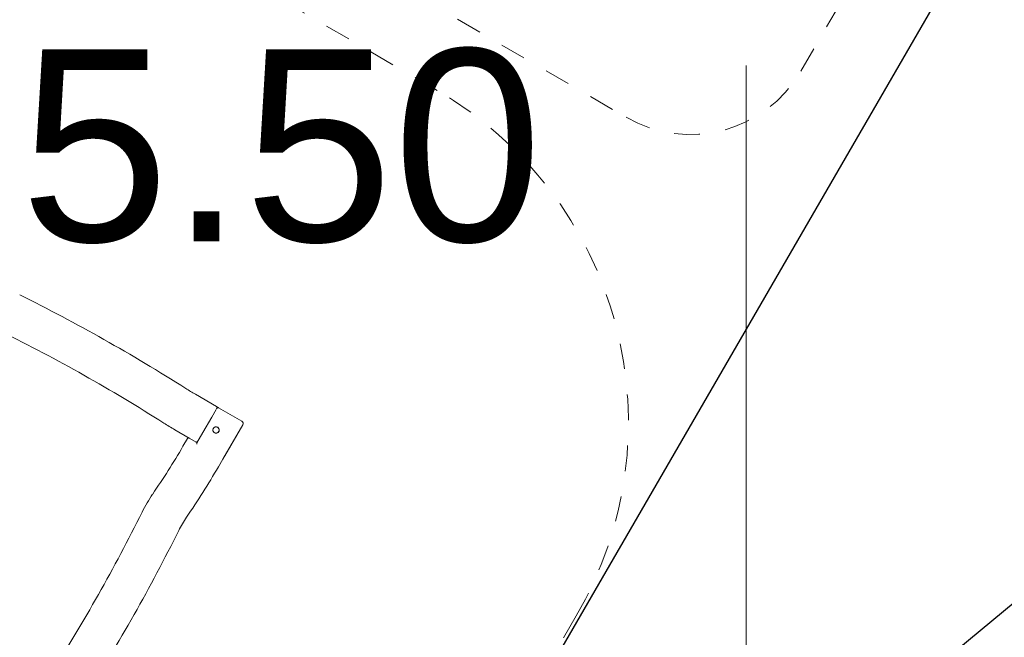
# Model space of a CAD drawing. Extents: x 5477758 to 5478338, y 5918296 to 5918502.
# Tile 63 of 138: x 5477947.16 to 5477951.01, y 5918450.27 to 5918452.68. Entities that reach past the tile are written whole.
import ezdxf
from ezdxf.enums import TextEntityAlignment as Align

# ---------------------------------------------------------------- set-up
doc = ezdxf.new("R2010")
doc.units = 0
doc.linetypes.add('DASHED', pattern=[19.05, 12.7, -6.35])
doc.layers.get('0').update_dxf_attribs({"linetype": 'CONTINUOUS', "lineweight": 13})
for name, color, linetype, lineweight in [('0_PROJEKTOWANE OGRODZENIE', 7, 'CONTINUOUS', 0), ('0_PROJEKTOWANE ZABAWKI', 7, 'CONTINUOUS', 0), ('0_WSPÓŁRZĘDNE_ODNOŚNIKI', 6, 'CONTINUOUS', 15), ('FrameItemsLayer$', 7, 'CONTINUOUS', 0), ('wysokosci', 7, 'CONTINUOUS', 18)]:
    doc.layers.add(name, color=color, linetype=linetype, lineweight=lineweight)
doc.styles.add('GEO-INFO', font='arial.ttf')
doc.styles.add('pktkecm$0$STANDARD', font='romans')
doc.dimstyles.new('pktkecm$0$ODNOŚNIKI', dxfattribs={"dimtxt": 17.5, "dimasz": 6, "dimexe": 7, "dimexo": 7, "dimgap": 7, "dimtad": 1, "dimtoh": 1, "dimdec": 0, "dimzin": 0, "dimdsep": 46, "dimtxsty": 'pktkecm$0$STANDARD', "dimblk": 'pktkecm$0$_Dot', "dimcen": 8, "dimdle": 7, "dimclrt": 2, "dimadec": 0, "dimazin": 0, "dimtfac": 1, "dimtdec": 0, "dimtofl": 0, "dimtmove": 0, "dimatfit": 3, "dimldrblk": 'pktkecm$0$_DotBlank', "dimfxl": 0, "dimtolj": 1, "dimtzin": 0, "dimarcsym": 0})

# ---------------------------------------------------------------- blocks, each defined once
blk = doc.blocks.new('zw$B4AF')
for p, q in [((522.08, -185.73), (512.58, -185.73)), ((523.08, -185.73), (522.08, -185.73)), ((522.58, -186.73), (522.58, -190.23)), ((523.08, -185.73), (533.58, -185.73)), ((534.58, -186.73), (534.58, -202.23)), ((534.58, -186.73), (534.58, -200.73)), ((522.58, -190.23), (522.58, -197.23)), ((522.58, -197.23), (522.58, -201.8)), ((519.08, -201.73), (512.58, -201.73)), ((518.58, -205.73), (518.58, -202.23)), ((519.08, -201.73), (522.58, -201.73)), ((534.58, -205.73), (534.58, -202.23))]:
    blk.add_line(p, q)
at = {"linetype": 'DASHED', "ltscale": 0.01}
blk.add_lwpolyline([(534.58, -485.73), (384.58, -485.73, -0.414214), (234.58, -335.73), (234.58, -185.73, -0.414214), (384.58, -35.73), (534.58, -35.73, -0.414214), (684.58, -185.73), (684.58, -335.73, -0.414214)], format="xyb", close=True, dxfattribs=at)
blk.add_circle((526.58, -193.73), 1.23)
for centre, radius, start, end in [((480.44, -893.1), 708, 87.75372, 93.77827), ((512.58, -73.73), 112, 267.7537, 270), ((522.08, -186.23), 0.5, 0, 90), ((523.08, -186.23), 0.5, 90, 180), ((533.58, -186.73), 1, 0, 90), ((533.58, -186.73), 1, 0, 90), ((480.44, -893.1), 692, 87.75372, 93.77827), ((512.58, -73.73), 128, 267.7537, 270), ((519.08, -201.23), 0.8, 218.6822, 240.3137), ((519.08, -202.23), 0.5, 90, 180), ((522.08, -201.23), 0.5, 270, 0), ((226.58, -205.73), 292, 355.6678, 0), ((226.58, -205.73), 308, 355.6678, 0), ((575.58, -232.17), 58, 175.6678, 183.7783), ((575.58, -232.17), 42, 175.6678, 183.7783), ((-172.79, -281.59), 692, 357.75372, 3.77827), ((-172.79, -281.59), 708, 357.75372, 3.77827)]:
    blk.add_arc(centre, radius, start, end)
for points, knots in [([(522.58, -186.23), (522.58, -186.24), (522.58, -186.24), (522.58, -186.26), (522.58, -186.28), (522.58, -186.36), (522.58, -186.42), (522.58, -186.57), (522.58, -186.65), (522.58, -186.73)], [0, 0, 0, 0, 0.1282339, 0.1282339, 0.3334081, 0.3334081, 0.5921044, 0.5921044, 0.8427558, 0.8427558, 0.8427558, 0.8427558]), ([(526.58, -194.98), (526.42, -194.98), (526.25, -194.95), (525.94, -194.83), (525.8, -194.73), (525.58, -194.51), (525.49, -194.37), (525.36, -194.06), (525.33, -193.89), (525.33, -193.73), (525.33, -193.58), (525.36, -193.41), (525.49, -193.1), (525.58, -192.96), (525.8, -192.74), (525.94, -192.64), (526.25, -192.52), (526.42, -192.48), (526.58, -192.48)], [5.660276, 5.660276, 5.660276, 5.660276, 6.13196, 6.13196, 6.603645, 6.603645, 7.07534, 7.07534, 7.547034, 7.547034, 7.547034, 8.018729, 8.018729, 8.490423, 8.490423, 8.962108, 8.962108, 9.433793, 9.433793, 9.433793, 9.433793]), ([(526.58, -192.48), (526.73, -192.48), (526.9, -192.52), (527.21, -192.64), (527.35, -192.74), (527.57, -192.96), (527.67, -193.1), (527.8, -193.41), (527.83, -193.58), (527.83, -193.89), (527.8, -194.06), (527.67, -194.37), (527.57, -194.51), (527.35, -194.73), (527.21, -194.83), (526.9, -194.95), (526.73, -194.98), (526.58, -194.98)], [1.886759, 1.886759, 1.886759, 1.886759, 2.358443, 2.358443, 2.830128, 2.830128, 3.301823, 3.301823, 3.773517, 3.773517, 4.245212, 4.245212, 4.716906, 4.716906, 5.188591, 5.188591, 5.660276, 5.660276, 5.660276, 5.660276]), ([(522.58, -201.8), (522.58, -201.83), (522.59, -201.87), (522.63, -201.95), (522.66, -202.01), (522.74, -202.12), (522.79, -202.17), (522.84, -202.23), (522.84, -202.23), (522.84, -202.23)], [0, 0, 0, 0, 0.2042006, 0.2042006, 0.4410794, 0.4410794, 0.6923763, 0.6923763, 0.6937995, 0.6937995, 0.6937995, 0.6937995])]:
    blk.add_open_spline(points, degree=3, knots=knots)
blk = doc.blocks.new('zw$11A0')
at = {"linetype": 'DASHED', "lineweight": 0, "ltscale": 0.01}
blk.add_lwpolyline([(355.47, -15.73, 0.414024), (305.47, 34.23), (189.05, 34.23, 0.414214), (139.05, -15.77), (139.04, -138.19, 0.414239), (189.04, -188.19), (305.36, -188.19, 0.413955), (355.36, -138.24)], format="xyb", close=True, dxfattribs=at)
blk = doc.blocks.new('pktkecm$0$_Dot')
at = {"color": 0, "linetype": 'ByBlock', "lineweight": -2}
blk.add_line((-0.5, 0), (-1, 0), dxfattribs=at)
at = {"color": 0, "linetype": 'ByBlock', "const_width": 0.5}
blk.add_lwpolyline([(-0.25, 0, 1), (0.25, 0, 1)], format="xyb", close=True, dxfattribs=at)
blk = doc.blocks.new('pktkecm$0$_DotBlank')
at = {"color": 0, "linetype": 'ByBlock', "lineweight": -2}
blk.add_line((-0.5, 0), (-1, 0), dxfattribs=at)
blk.add_circle((0, 0), 0.5, dxfattribs=at)

msp = doc.modelspace()

# ---------------------------------------------------------------- linework, layer by layer
at = {"color": 7, "linetype": 'Continuous', "lineweight": 13, "flags": 128}
msp.add_lwpolyline([(5477950, 5918447.5), (5477950, 5918452.5)], dxfattribs=at)
at = {"layer": '0_PROJEKTOWANE OGRODZENIE', "lineweight": 30}
msp.add_lwpolyline([(5477942.9595, 5918453.4551), (5477950.6916, 5918466.8889), (5477956.8688, 5918463.3368), (5477947.851, 5918447.7585), (5477943.4347, 5918450.298), (5477943.2993, 5918450.3759), (5477942.9595, 5918453.4552)], dxfattribs=at)
at = {"layer": 'FrameItemsLayer$', "color": 7, "linetype": 'Continuous', "lineweight": 18}
msp.add_lwpolyline([(5477950, 5918447.5), (5477950, 5918452.5)], dxfattribs=at)

# ---------------------------------------------------------------- block references
at = {"lineweight": -2, "xscale": 0.00998084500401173, "yscale": 0.00998084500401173, "zscale": 0.00998084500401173, "rotation": 329.825700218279}
msp.add_blockref('zw$11A0', (5477947.8406, 5918455.4539), dxfattribs=at)
at = {"layer": '0_PROJEKTOWANE ZABAWKI', "xscale": 0.0099999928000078, "yscale": 0.0099999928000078, "zscale": 0.0099999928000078, "rotation": 329.825700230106}
msp.add_blockref('zw$B4AF', (5477944.3525, 5918455.3987), dxfattribs=at)

# ---------------------------------------------------------------- texts
at = {"layer": 'wysokosci', "color": 7, "style": 'GEO-INFO'}
msp.add_text('5.50', height=0.75, dxfattribs=at).set_placement((5477947.1656, 5918452.5639), align=Align.TOP_LEFT)

# ---------------------------------------------------------------- leaders
at = {"layer": '0_WSPÓŁRZĘDNE_ODNOŚNIKI', "lineweight": -3}
for points in [[(5477946.3879, 5918465.3789), (5477947.0293, 5918450.8416)], [(5477960.9248, 5918456.3893), (5477948.8287, 5918447.1925)], [(5477954.3531, 5918453.1419), (5477947.8495, 5918447.756)], [(5477957.4259, 5918453.0172), (5477948.4825, 5918446.5917)], [(5477953.3442, 5918449.4786), (5477947.9832, 5918445.7253)]]:
    msp.add_leader(points, dimstyle='pktkecm$0$ODNOŚNIKI', override={"dimasz": 2.8}, dxfattribs=at)

doc.saveas('drawing.dxf')
